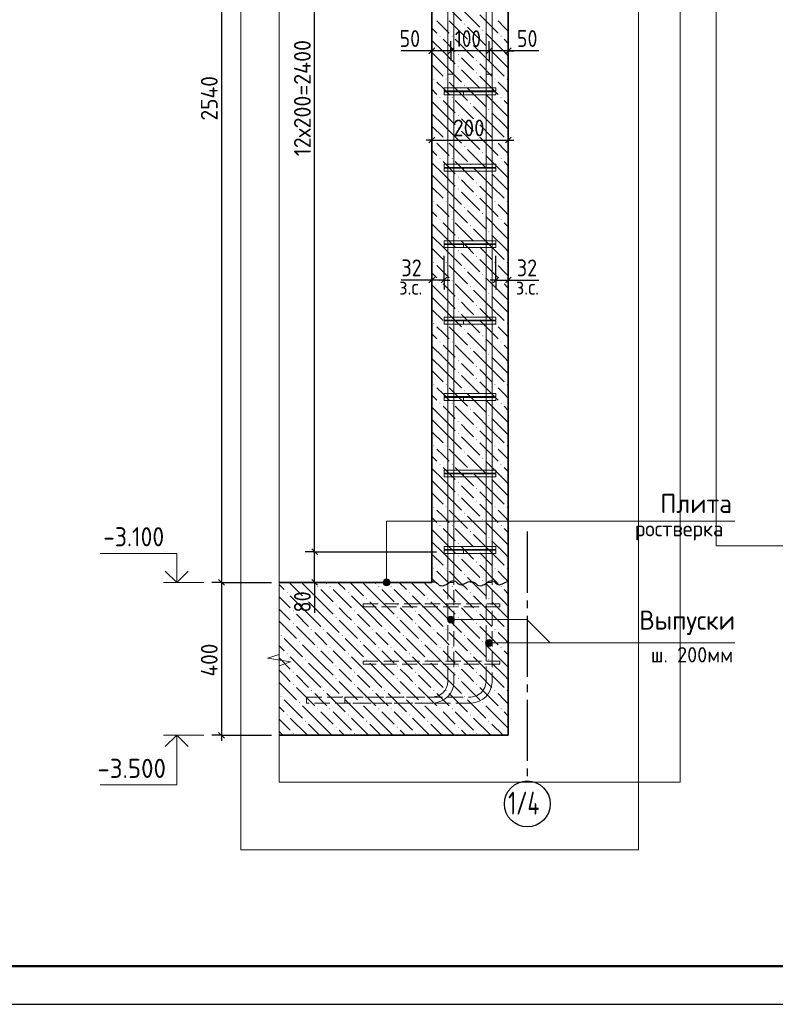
# Model space of a CAD drawing. Header units: millimetres. Extents: x 0 to 42000, y 0 to 29700.
# Tile 4 of 12: x 11137 to 21027, y 0 to 12882. Entities that reach past the tile are written whole.
import ezdxf

# ---------------------------------------------------------------- set-up
doc = ezdxf.new("R2010")
doc.units = ezdxf.units.MM
doc.linetypes.add('______2', pattern=[270, 200, -70])
doc.linetypes.add('______5', pattern=[1100, 800, -100, 100, -100])
for name, color, linetype, lineweight in [('Standard', 7, 'Continuous', 25), ('Выпуски арматуры Г-обр.', 52, 'Continuous', 25), ('Выпуски арматуры П-обр. равн.', 52, 'Continuous', 25), ('ЖБ Плита Фундамента верхний уровень', 7, 'Continuous', 35), ('ЖБ Стена верхний уровень', 7, 'Continuous', 35), ('Позиционная метка диаметр_ шаг', 7, 'Continuous', 13), ('Позиционная метка линия выноска', 7, 'Continuous', 13), ('Примечания', 7, 'Continuous', 13), ('Стена фоновая арматура Х1', 7, 'Continuous', 35)]:
    doc.layers.add(name, color=color, linetype=linetype, lineweight=lineweight)
doc.layers.add('Оси', color=7, linetype='______5')
doc.layers.add('Размерная выноска', color=7, linetype='Continuous')
doc.layers.add('Стена Хомут', color=7, linetype='Continuous', lineweight=25, true_color=0x6e3c1e)
doc.styles.add('ISOCPEUR', font='txt')

msp = doc.modelspace()

# ---------------------------------------------------------------- hatches: boundary and pattern name
at = {"layer": 'ЖБ Плита Фундамента верхний уровень', "linetype": 'Continuous', "lineweight": 18, "transparency": 33554687}
for points in [[(15031, 5465), (15038, 5472), (15044, 5465), (15038, 5459)], [(15191, 5465), (15198, 5472), (15204, 5465), (15198, 5459)], [(15831, 5465), (15838, 5472), (15844, 5465), (15838, 5459)], [(15991, 5465), (15998, 5472), (16004, 5465), (15998, 5459)], [(16631, 5465), (16638, 5472), (16644, 5465), (16638, 5459)], [(16791, 5465), (16798, 5472), (16804, 5465), (16798, 5459)], [(17431, 5465), (17438, 5472), (17444, 5465), (17438, 5459)], [(14631, 5385), (14638, 5392), (14644, 5385), (14638, 5379)], [(14871, 5305), (14878, 5312), (14884, 5305), (14878, 5299)], [(15431, 5385), (15438, 5392), (15444, 5385), (15438, 5379)], [(15671, 5305), (15678, 5312), (15684, 5305), (15678, 5299)], [(16231, 5385), (16238, 5392), (16244, 5385), (16238, 5379)], [(16471, 5305), (16478, 5312), (16484, 5305), (16478, 5299)], [(17031, 5385), (17038, 5392), (17044, 5385), (17038, 5379)], [(17271, 5305), (17278, 5312), (17284, 5305), (17278, 5299)], [(15271, 5225), (15278, 5232), (15284, 5225), (15278, 5219)], [(16071, 5225), (16078, 5232), (16084, 5225), (16078, 5219)], [(16871, 5225), (16878, 5232), (16884, 5225), (16878, 5219)], [(14711, 5145), (14718, 5152), (14724, 5145), (14718, 5139)], [(15271, 5065), (15278, 5072), (15284, 5065), (15278, 5059)], [(15511, 5145), (15518, 5152), (15524, 5145), (15518, 5139)], [(16071, 5065), (16078, 5072), (16084, 5065), (16078, 5059)], [(16311, 5145), (16318, 5152), (16324, 5145), (16318, 5139)], [(16871, 5065), (16878, 5072), (16884, 5065), (16878, 5059)], [(17111, 5145), (17118, 5152), (17124, 5145), (17118, 5139)], [(14711, 4985), (14718, 4992), (14724, 4985), (14718, 4979)], [(14951, 4905), (14958, 4912), (14964, 4905), (14958, 4899)], [(15111, 4905), (15118, 4912), (15124, 4905), (15118, 4899)], [(15511, 4985), (15518, 4992), (15524, 4985), (15518, 4979)], [(15751, 4905), (15758, 4912), (15764, 4905), (15758, 4899)], [(15911, 4905), (15918, 4912), (15924, 4905), (15918, 4899)], [(16311, 4985), (16318, 4992), (16324, 4985), (16318, 4979)], [(16551, 4905), (16558, 4912), (16564, 4905), (16558, 4899)], [(16711, 4905), (16718, 4912), (16724, 4905), (16718, 4899)], [(17111, 4985), (17118, 4992), (17124, 4985), (17118, 4979)], [(17351, 4905), (17358, 4912), (17364, 4905), (17358, 4899)], [(17511, 4905), (17518, 4912), (17524, 4905), (17518, 4899)], [(14551, 4825), (14558, 4832), (14564, 4825), (14558, 4819)], [(15351, 4825), (15358, 4832), (15364, 4825), (15358, 4819)], [(16151, 4825), (16158, 4832), (16164, 4825), (16158, 4819)], [(16951, 4825), (16958, 4832), (16964, 4825), (16958, 4819)], [(14791, 4745), (14798, 4752), (14804, 4745), (14798, 4739)], [(15031, 4665), (15038, 4672), (15044, 4665), (15038, 4659)], [(15191, 4665), (15198, 4672), (15204, 4665), (15198, 4659)], [(15591, 4745), (15598, 4752), (15604, 4745), (15598, 4739)], [(15831, 4665), (15838, 4672), (15844, 4665), (15838, 4659)], [(15991, 4665), (15998, 4672), (16004, 4665), (15998, 4659)], [(16391, 4745), (16398, 4752), (16404, 4745), (16398, 4739)], [(16631, 4665), (16638, 4672), (16644, 4665), (16638, 4659)], [(16791, 4665), (16798, 4672), (16804, 4665), (16798, 4659)], [(17191, 4745), (17198, 4752), (17204, 4745), (17198, 4739)], [(17431, 4665), (17438, 4672), (17444, 4665), (17438, 4659)], [(14631, 4585), (14638, 4592), (14644, 4585), (14638, 4579)], [(14871, 4505), (14878, 4512), (14884, 4505), (14878, 4499)], [(15431, 4585), (15438, 4592), (15444, 4585), (15438, 4579)], [(15671, 4505), (15678, 4512), (15684, 4505), (15678, 4499)], [(16231, 4585), (16238, 4592), (16244, 4585), (16238, 4579)], [(16471, 4505), (16478, 4512), (16484, 4505), (16478, 4499)], [(17031, 4585), (17038, 4592), (17044, 4585), (17038, 4579)], [(17271, 4505), (17278, 4512), (17284, 4505), (17278, 4499)], [(15271, 4425), (15278, 4432), (15284, 4425), (15278, 4419)], [(16071, 4425), (16078, 4432), (16084, 4425), (16078, 4419)], [(16871, 4425), (16878, 4432), (16884, 4425), (16878, 4419)], [(14711, 4345), (14718, 4352), (14724, 4345), (14718, 4339)], [(15271, 4265), (15278, 4272), (15284, 4265), (15278, 4259)], [(15511, 4345), (15518, 4352), (15524, 4345), (15518, 4339)], [(16071, 4265), (16078, 4272), (16084, 4265), (16078, 4259)], [(16311, 4345), (16318, 4352), (16324, 4345), (16318, 4339)], [(16871, 4265), (16878, 4272), (16884, 4265), (16878, 4259)], [(17111, 4345), (17118, 4352), (17124, 4345), (17118, 4339)], [(14711, 4185), (14718, 4192), (14724, 4185), (14718, 4179)], [(15511, 4185), (15518, 4192), (15524, 4185), (15518, 4179)], [(16311, 4185), (16318, 4192), (16324, 4185), (16318, 4179)], [(17111, 4185), (17118, 4192), (17124, 4185), (17118, 4179)], [(14551, 4025), (14558, 4032), (14564, 4025), (14558, 4019)], [(14951, 4105), (14958, 4112), (14964, 4105), (14958, 4099)], [(15111, 4105), (15118, 4112), (15124, 4105), (15118, 4099)], [(15351, 4025), (15358, 4032), (15364, 4025), (15358, 4019)], [(15751, 4105), (15758, 4112), (15764, 4105), (15758, 4099)], [(15911, 4105), (15918, 4112), (15924, 4105), (15918, 4099)], [(16151, 4025), (16158, 4032), (16164, 4025), (16158, 4019)], [(16551, 4105), (16558, 4112), (16564, 4105), (16558, 4099)], [(16711, 4105), (16718, 4112), (16724, 4105), (16718, 4099)], [(16951, 4025), (16958, 4032), (16964, 4025), (16958, 4019)], [(17351, 4105), (17358, 4112), (17364, 4105), (17358, 4099)], [(17511, 4105), (17518, 4112), (17524, 4105), (17518, 4099)], [(14791, 3945), (14798, 3952), (14804, 3945), (14798, 3939)], [(15031, 3865), (15038, 3872), (15044, 3865), (15038, 3859)], [(15191, 3865), (15198, 3872), (15204, 3865), (15198, 3859)], [(15591, 3945), (15598, 3952), (15604, 3945), (15598, 3939)], [(15831, 3865), (15838, 3872), (15844, 3865), (15838, 3859)], [(15991, 3865), (15998, 3872), (16004, 3865), (15998, 3859)], [(16391, 3945), (16398, 3952), (16404, 3945), (16398, 3939)], [(16631, 3865), (16638, 3872), (16644, 3865), (16638, 3859)], [(16791, 3865), (16798, 3872), (16804, 3865), (16798, 3859)], [(17191, 3945), (17198, 3952), (17204, 3945), (17198, 3939)], [(17431, 3865), (17438, 3872), (17444, 3865), (17438, 3859)], [(14631, 3785), (14638, 3792), (14644, 3785), (14638, 3779)], [(15431, 3785), (15438, 3792), (15444, 3785), (15438, 3779)], [(16231, 3785), (16238, 3792), (16244, 3785), (16238, 3779)], [(17031, 3785), (17038, 3792), (17044, 3785), (17038, 3779)], [(14871, 3705), (14878, 3712), (14884, 3705), (14878, 3699)], [(15271, 3625), (15278, 3632), (15284, 3625), (15278, 3619)], [(15671, 3705), (15678, 3712), (15684, 3705), (15678, 3699)], [(16071, 3625), (16078, 3632), (16084, 3625), (16078, 3619)], [(16471, 3705), (16478, 3712), (16484, 3705), (16478, 3699)], [(16871, 3625), (16878, 3632), (16884, 3625), (16878, 3619)], [(17271, 3705), (17278, 3712), (17284, 3705), (17278, 3699)], [(14711, 3545), (14718, 3552), (14724, 3545), (14718, 3539)], [(15511, 3545), (15518, 3552), (15524, 3545), (15518, 3539)], [(16311, 3545), (16318, 3552), (16324, 3545), (16318, 3539)], [(17111, 3545), (17118, 3552), (17124, 3545), (17118, 3539)]]:
    msp.add_hatch(color=7, dxfattribs=at).paths.add_polyline_path(points, flags=16)
at = {"layer": 'ЖБ Стена верхний уровень', "linetype": 'Continuous', "lineweight": 18, "transparency": 33554687}
for points in [[(16951, 12825), (16958, 12832), (16964, 12825), (16958, 12819)], [(16631, 12665), (16638, 12672), (16644, 12665), (16638, 12659)], [(16791, 12665), (16798, 12672), (16804, 12665), (16798, 12659)], [(17191, 12745), (17198, 12752), (17204, 12745), (17198, 12739)], [(17431, 12665), (17438, 12672), (17444, 12665), (17438, 12659)], [(17031, 12585), (17038, 12592), (17044, 12585), (17038, 12579)], [(17271, 12505), (17278, 12512), (17284, 12505), (17278, 12499)], [(16871, 12425), (16878, 12432), (16884, 12425), (16878, 12419)], [(16871, 12265), (16878, 12272), (16884, 12265), (16878, 12259)], [(17111, 12345), (17118, 12352), (17124, 12345), (17118, 12339)], [(16551, 12105), (16558, 12112), (16564, 12105), (16558, 12099)], [(16711, 12105), (16718, 12112), (16724, 12105), (16718, 12099)], [(17111, 12185), (17118, 12192), (17124, 12185), (17118, 12179)], [(17351, 12105), (17358, 12112), (17364, 12105), (17358, 12099)], [(17511, 12105), (17518, 12112), (17524, 12105), (17518, 12099)], [(16951, 12025), (16958, 12032), (16964, 12025), (16958, 12019)], [(16631, 11865), (16638, 11872), (16644, 11865), (16638, 11859)], [(16791, 11865), (16798, 11872), (16804, 11865), (16798, 11859)], [(17191, 11945), (17198, 11952), (17204, 11945), (17198, 11939)], [(17431, 11865), (17438, 11872), (17444, 11865), (17438, 11859)], [(17031, 11785), (17038, 11792), (17044, 11785), (17038, 11779)], [(16871, 11625), (16878, 11632), (16884, 11625), (16878, 11619)], [(17271, 11705), (17278, 11712), (17284, 11705), (17278, 11699)], [(16871, 11465), (16878, 11472), (16884, 11465), (16878, 11459)], [(17111, 11545), (17118, 11552), (17124, 11545), (17118, 11539)], [(17111, 11385), (17118, 11392), (17124, 11385), (17118, 11379)], [(16551, 11305), (16558, 11312), (16564, 11305), (16558, 11299)], [(16711, 11305), (16718, 11312), (16724, 11305), (16718, 11299)], [(16951, 11225), (16958, 11232), (16964, 11225), (16958, 11219)], [(17351, 11305), (17358, 11312), (17364, 11305), (17358, 11299)], [(17511, 11305), (17518, 11312), (17524, 11305), (17518, 11299)], [(17191, 11145), (17198, 11152), (17204, 11145), (17198, 11139)], [(16631, 11065), (16638, 11072), (16644, 11065), (16638, 11059)], [(16791, 11065), (16798, 11072), (16804, 11065), (16798, 11059)], [(17031, 10985), (17038, 10992), (17044, 10985), (17038, 10979)], [(17431, 11065), (17438, 11072), (17444, 11065), (17438, 11059)], [(16871, 10825), (16878, 10832), (16884, 10825), (16878, 10819)], [(17271, 10905), (17278, 10912), (17284, 10905), (17278, 10899)], [(17111, 10745), (17118, 10752), (17124, 10745), (17118, 10739)], [(16871, 10665), (16878, 10672), (16884, 10665), (16878, 10659)], [(17111, 10585), (17118, 10592), (17124, 10585), (17118, 10579)], [(16551, 10505), (16558, 10512), (16564, 10505), (16558, 10499)], [(16711, 10505), (16718, 10512), (16724, 10505), (16718, 10499)], [(17351, 10505), (17358, 10512), (17364, 10505), (17358, 10499)], [(17511, 10505), (17518, 10512), (17524, 10505), (17518, 10499)], [(16951, 10425), (16958, 10432), (16964, 10425), (16958, 10419)], [(17191, 10345), (17198, 10352), (17204, 10345), (17198, 10339)], [(16631, 10265), (16638, 10272), (16644, 10265), (16638, 10259)], [(16791, 10265), (16798, 10272), (16804, 10265), (16798, 10259)], [(17031, 10185), (17038, 10192), (17044, 10185), (17038, 10179)], [(17431, 10265), (17438, 10272), (17444, 10265), (17438, 10259)], [(17271, 10105), (17278, 10112), (17284, 10105), (17278, 10099)], [(16871, 10025), (16878, 10032), (16884, 10025), (16878, 10019)], [(17111, 9945), (17118, 9952), (17124, 9945), (17118, 9939)], [(16871, 9865), (16878, 9872), (16884, 9865), (16878, 9859)], [(17111, 9785), (17118, 9792), (17124, 9785), (17118, 9779)], [(16551, 9705), (16558, 9712), (16564, 9705), (16558, 9699)], [(16711, 9705), (16718, 9712), (16724, 9705), (16718, 9699)], [(17351, 9705), (17358, 9712), (17364, 9705), (17358, 9699)], [(17511, 9705), (17518, 9712), (17524, 9705), (17518, 9699)], [(16951, 9625), (16958, 9632), (16964, 9625), (16958, 9619)], [(17191, 9545), (17198, 9552), (17204, 9545), (17198, 9539)], [(16631, 9465), (16638, 9472), (16644, 9465), (16638, 9459)], [(16791, 9465), (16798, 9472), (16804, 9465), (16798, 9459)], [(17431, 9465), (17438, 9472), (17444, 9465), (17438, 9459)], [(17031, 9385), (17038, 9392), (17044, 9385), (17038, 9379)], [(17271, 9305), (17278, 9312), (17284, 9305), (17278, 9299)], [(16871, 9225), (16878, 9232), (16884, 9225), (16878, 9219)], [(17111, 9145), (17118, 9152), (17124, 9145), (17118, 9139)], [(16871, 9065), (16878, 9072), (16884, 9065), (16878, 9059)], [(16551, 8905), (16558, 8912), (16564, 8905), (16558, 8899)], [(16711, 8905), (16718, 8912), (16724, 8905), (16718, 8899)], [(17111, 8985), (17118, 8992), (17124, 8985), (17118, 8979)], [(17351, 8905), (17358, 8912), (17364, 8905), (17358, 8899)], [(17511, 8905), (17518, 8912), (17524, 8905), (17518, 8899)], [(16951, 8825), (16958, 8832), (16964, 8825), (16958, 8819)], [(16631, 8665), (16638, 8672), (16644, 8665), (16638, 8659)], [(16791, 8665), (16798, 8672), (16804, 8665), (16798, 8659)], [(17191, 8745), (17198, 8752), (17204, 8745), (17198, 8739)], [(17431, 8665), (17438, 8672), (17444, 8665), (17438, 8659)], [(17031, 8585), (17038, 8592), (17044, 8585), (17038, 8579)], [(17271, 8505), (17278, 8512), (17284, 8505), (17278, 8499)], [(16871, 8425), (16878, 8432), (16884, 8425), (16878, 8419)], [(16871, 8265), (16878, 8272), (16884, 8265), (16878, 8259)], [(17111, 8345), (17118, 8352), (17124, 8345), (17118, 8339)], [(17111, 8185), (17118, 8192), (17124, 8185), (17118, 8179)], [(16551, 8105), (16558, 8112), (16564, 8105), (16558, 8099)], [(16711, 8105), (16718, 8112), (16724, 8105), (16718, 8099)], [(16951, 8025), (16958, 8032), (16964, 8025), (16958, 8019)], [(17351, 8105), (17358, 8112), (17364, 8105), (17358, 8099)], [(17511, 8105), (17518, 8112), (17524, 8105), (17518, 8099)], [(16631, 7865), (16638, 7872), (16644, 7865), (16638, 7859)], [(16791, 7865), (16798, 7872), (16804, 7865), (16798, 7859)], [(17191, 7945), (17198, 7952), (17204, 7945), (17198, 7939)], [(17431, 7865), (17438, 7872), (17444, 7865), (17438, 7859)], [(17031, 7785), (17038, 7792), (17044, 7785), (17038, 7779)], [(16871, 7625), (16878, 7632), (16884, 7625), (16878, 7619)], [(17271, 7705), (17278, 7712), (17284, 7705), (17278, 7699)], [(16871, 7465), (16878, 7472), (16884, 7465), (16878, 7459)], [(17111, 7545), (17118, 7552), (17124, 7545), (17118, 7539)], [(17111, 7385), (17118, 7392), (17124, 7385), (17118, 7379)], [(16551, 7305), (16558, 7312), (16564, 7305), (16558, 7299)], [(16711, 7305), (16718, 7312), (16724, 7305), (16718, 7299)], [(16951, 7225), (16958, 7232), (16964, 7225), (16958, 7219)], [(17351, 7305), (17358, 7312), (17364, 7305), (17358, 7299)], [(17511, 7305), (17518, 7312), (17524, 7305), (17518, 7299)], [(17191, 7145), (17198, 7152), (17204, 7145), (17198, 7139)], [(16631, 7065), (16638, 7072), (16644, 7065), (16638, 7059)], [(16791, 7065), (16798, 7072), (16804, 7065), (16798, 7059)], [(17031, 6985), (17038, 6992), (17044, 6985), (17038, 6979)], [(17431, 7065), (17438, 7072), (17444, 7065), (17438, 7059)], [(16871, 6825), (16878, 6832), (16884, 6825), (16878, 6819)], [(17271, 6905), (17278, 6912), (17284, 6905), (17278, 6899)], [(17111, 6745), (17118, 6752), (17124, 6745), (17118, 6739)], [(16871, 6665), (16878, 6672), (16884, 6665), (16878, 6659)], [(17111, 6585), (17118, 6592), (17124, 6585), (17118, 6579)], [(16551, 6505), (16558, 6512), (16564, 6505), (16558, 6499)], [(16711, 6505), (16718, 6512), (16724, 6505), (16718, 6499)], [(17351, 6505), (17358, 6512), (17364, 6505), (17358, 6499)], [(17511, 6505), (17518, 6512), (17524, 6505), (17518, 6499)], [(16951, 6425), (16958, 6432), (16964, 6425), (16958, 6419)], [(17191, 6345), (17198, 6352), (17204, 6345), (17198, 6339)], [(16631, 6265), (16638, 6272), (16644, 6265), (16638, 6259)], [(16791, 6265), (16798, 6272), (16804, 6265), (16798, 6259)], [(17031, 6185), (17038, 6192), (17044, 6185), (17038, 6179)], [(17431, 6265), (17438, 6272), (17444, 6265), (17438, 6259)], [(17271, 6105), (17278, 6112), (17284, 6105), (17278, 6099)], [(16871, 6025), (16878, 6032), (16884, 6025), (16878, 6019)], [(17111, 5945), (17118, 5952), (17124, 5945), (17118, 5939)], [(16871, 5865), (16878, 5872), (16884, 5865), (16878, 5859)], [(16551, 5705), (16558, 5712), (16564, 5705), (16558, 5699)], [(16711, 5705), (16718, 5712), (16724, 5705), (16718, 5699)], [(17111, 5785), (17118, 5792), (17124, 5785), (17118, 5779)], [(17351, 5705), (17358, 5712), (17364, 5705), (17358, 5699)], [(17511, 5705), (17518, 5712), (17524, 5705), (17518, 5699)], [(16951, 5625), (16958, 5632), (16964, 5625), (16958, 5619)], [(17191, 5545), (17198, 5552), (17204, 5545), (17198, 5539)]]:
    msp.add_hatch(color=7, dxfattribs=at).paths.add_polyline_path(points, flags=16)
at = {"layer": 'Позиционная метка линия выноска', "linetype": 'Continuous', "lineweight": 13, "transparency": 33554687}
for points in [[(15895, 5520), (15985, 5520), (15979, 5542)], [(15895, 5520), (15979, 5542), (15901, 5542)], [(15901, 5542), (15979, 5542), (15962, 5559)], [(15901, 5542), (15962, 5559), (15917, 5559)], [(15917, 5559), (15962, 5559), (15940, 5565)], [(15901, 5498), (15985, 5520), (15895, 5520)], [(15901, 5498), (15979, 5498), (15985, 5520)], [(15917, 5481), (15979, 5498), (15901, 5498)], [(15917, 5481), (15962, 5481), (15979, 5498)], [(15962, 5481), (15917, 5481), (15940, 5475)], [(16743, 5011), (16743, 5056), (16736, 5034)], [(16743, 5056), (16759, 4995), (16759, 5072)], [(16743, 5056), (16743, 5011), (16759, 4995)], [(16759, 5072), (16781, 4989), (16781, 5079)], [(16759, 5072), (16759, 4995), (16781, 4989)], [(16781, 5079), (16781, 4989), (16804, 4995)], [(16781, 5079), (16804, 4995), (16804, 5072)], [(16804, 5072), (16804, 4995), (16820, 5011)], [(16804, 5072), (16820, 5011), (16820, 5056)], [(16820, 5056), (16820, 5011), (16826, 5034)], [(17243, 4751), (17259, 4690), (17259, 4767)], [(17259, 4767), (17281, 4683), (17281, 4773)], [(17259, 4767), (17259, 4690), (17281, 4683)], [(17281, 4773), (17281, 4683), (17304, 4690)], [(17281, 4773), (17304, 4690), (17304, 4767)], [(17304, 4767), (17304, 4690), (17320, 4706)], [(17304, 4767), (17320, 4706), (17320, 4751)], [(17243, 4706), (17243, 4751), (17236, 4728)], [(17243, 4751), (17243, 4706), (17259, 4690)], [(17320, 4751), (17320, 4706), (17326, 4728)]]:
    msp.add_hatch(color=7, dxfattribs=at).paths.add_polyline_path(points)

# ---------------------------------------------------------------- linework, layer by layer
at = {"layer": 'Standard', "color": 7, "linetype": 'Continuous', "lineweight": -3, "transparency": 33554687}
for p, q in [((13778, 18220), (13778, 5520)), ((14997, 5920), (14997, 17920)), ((16531, 12475), (16531, 12600)), ((16781, 12475), (16781, 12600)), ((17281, 12475), (17281, 12600)), ((17531, 12475), (17531, 12600)), ((16531, 12475), (16456, 12475)), ((16531, 12475), (16531, 12350)), ((16531, 12475), (16531, 12475)), ((16781, 12475), (16531, 12475)), ((16781, 12475), (16781, 12350)), ((16781, 12475), (16781, 12475)), ((17281, 12475), (16781, 12475)), ((17281, 12475), (17281, 12350)), ((17281, 12475), (17281, 12475)), ((17531, 12475), (17281, 12475)), ((17531, 12475), (17531, 12350)), ((17531, 12475), (17531, 12475)), ((17531, 12475), (17606, 12475)), ((16531, 11306), (16531, 11431)), ((17531, 11306), (17531, 11431)), ((16531, 11306), (16456, 11306)), ((16531, 11306), (16531, 11181)), ((16531, 11306), (16531, 11306)), ((16531, 11306), (17531, 11306)), ((17531, 11306), (17531, 11181)), ((17531, 11306), (17531, 11306)), ((17531, 11306), (17606, 11306)), ((16691, 9475), (16691, 9792)), ((17371, 9475), (17371, 9792)), ((16531, 9475), (16531, 9600)), ((16691, 9475), (16691, 9600)), ((17371, 9475), (17371, 9600)), ((17531, 9475), (17531, 9600)), ((16531, 9475), (16456, 9475)), ((16531, 9475), (16531, 9350)), ((16531, 9475), (16531, 9475)), ((16691, 9475), (16531, 9475)), ((16691, 9475), (16691, 9350)), ((16691, 9475), (16766, 9475)), ((17371, 9475), (17296, 9475)), ((17371, 9475), (17371, 9350)), ((17371, 9475), (17531, 9475)), ((17531, 9475), (17531, 9350)), ((17531, 9475), (17531, 9475)), ((17531, 9475), (17606, 9475)), ((14997, 5920), (14872, 5920)), ((14997, 5920), (15122, 5920)), ((14997, 5520), (14997, 5920)), ((13778, 5520), (13653, 5520)), ((13778, 5520), (13903, 5520)), ((13778, 5520), (14431, 5520)), ((13778, 5520), (13778, 3520)), ((14997, 5520), (14872, 5520)), ((14997, 5520), (15122, 5520)), ((14997, 5520), (14997, 5445)), ((13778, 3520), (13653, 3520)), ((13778, 3520), (13903, 3520)), ((13778, 3520), (14431, 3520)), ((13778, 3520), (13778, 3445))]:
    msp.add_line(p, q, dxfattribs=at)
at = {"layer": 'Standard', "color": 7, "linetype": 'Continuous', "lineweight": 25, "transparency": 33554687}
for p, q in [((16569, 12512), (16494, 12437)), ((16819, 12512), (16744, 12437)), ((17319, 12512), (17244, 12437)), ((17569, 12512), (17494, 12437)), ((16494, 11269), (16569, 11344)), ((17494, 11269), (17569, 11344)), ((16569, 9513), (16494, 9438)), ((16729, 9513), (16654, 9438)), ((17334, 9438), (17409, 9513)), ((17494, 9438), (17569, 9513)), ((15035, 5883), (14960, 5958)), ((13741, 5558), (13816, 5483)), ((15035, 5483), (14960, 5558)), ((13741, 3558), (13816, 3483))]:
    msp.add_line(p, q, dxfattribs=at)
at = {"layer": 'Standard', "color": 7, "linetype": 'Continuous', "lineweight": 13, "transparency": 33554687}
for p, q in [((13547, 5520), (13017, 5520)), ((13547, 3520), (13017, 3520))]:
    msp.add_line(p, q, dxfattribs=at)
at = {"layer": 'Standard', "color": 7, "linetype": 'Continuous', "lineweight": 25, "transparency": 33554687}
msp.add_lwpolyline([(0, 0), (42000, 0), (42000, 29700), (0, 29700), (0, 0)], close=True, dxfattribs=at)
at = {"layer": 'Standard', "color": 7, "linetype": 'Continuous', "lineweight": 50, "transparency": 33554687}
msp.add_lwpolyline([(2000, 29200), (41500, 29200), (41500, 500), (2000, 500), (2000, 29200)], close=True, dxfattribs=at)
at = {"layer": 'Standard', "color": 7, "linetype": 'Continuous', "lineweight": 13, "transparency": 33554687}
for points in [[(23000, 29200), (2000, 29200), (2000, 500), (23000, 500), (23000, 29200)], [(41500, 29200), (20254, 29200), (20254, 6000), (41500, 6000), (41500, 29200)], [(13192, 5520), (13192, 5900), (12192, 5900)], [(13192, 3520), (13192, 2870), (12192, 2870)]]:
    msp.add_lwpolyline(points, dxfattribs=at)
at = {"layer": 'Standard', "color": 254, "linetype": 'Continuous', "lineweight": 13, "true_color": 0xc4c4ff, "transparency": 33554687}
for points in [[(14031, 2020), (19235, 2020), (19235, 27720), (14031, 27720), (14031, 2020)], [(14531, 2908), (19781, 2908), (19781, 15841), (14531, 15841), (14531, 2908)]]:
    msp.add_lwpolyline(points, dxfattribs=at)
at = {"layer": 'Standard', "color": 7, "linetype": 'Continuous', "lineweight": -3, "transparency": 33554687}
for points in [[(14997, 5920), (15255, 5920), (15255, 5920), (16591, 5920)], [(14997, 5520), (14980, 5520), (14980, 5520), (14980, 5520), (14980, 5520), (14631, 5520)]]:
    msp.add_lwpolyline(points, dxfattribs=at)
at = {"layer": 'Standard', "color": 7, "linetype": 'Continuous', "lineweight": 35, "transparency": 33554687}
for points in [[(13340, 5668), (13192, 5520), (13043, 5668)], [(13340, 3372), (13192, 3520), (13043, 3372)]]:
    msp.add_lwpolyline(points, dxfattribs=at)
at = {"layer": 'Выпуски арматуры Г-обр.', "color": 7, "linetype": '______2', "lineweight": 13, "transparency": 33554687}
for points in [[(16821, 12170), (16821, 4214), (16814, 4164), (16797, 4112), (16770, 4064), (16737, 4024), (16698, 3991), (16649, 3964), (16597, 3947), (16547, 3940), (14891, 3940), (14891, 4020), (16541, 4020), (16579, 4025), (16617, 4038), (16652, 4057), (16680, 4081), (16704, 4109), (16724, 4144), (16736, 4182), (16741, 4220), (16741, 12170), (16821, 12170)], [(16821, 12170), (16821, 4214), (16814, 4164), (16797, 4112), (16770, 4064), (16737, 4024), (16698, 3991), (16649, 3964), (16597, 3947), (16547, 3940), (14891, 3940), (14891, 4020), (16541, 4020), (16579, 4025), (16617, 4038), (16652, 4057), (16680, 4081), (16704, 4109), (16724, 4144), (16736, 4182), (16741, 4220), (16741, 12170), (16821, 12170)], [(17321, 12170), (17321, 4214), (17314, 4164), (17297, 4112), (17270, 4064), (17237, 4024), (17198, 3991), (17149, 3964), (17097, 3947), (17047, 3940), (15391, 3940), (15391, 4020), (17041, 4020), (17079, 4025), (17117, 4038), (17152, 4057), (17180, 4081), (17204, 4109), (17224, 4144), (17236, 4182), (17241, 4220), (17241, 12170), (17321, 12170)], [(17321, 12170), (17321, 4214), (17314, 4164), (17297, 4112), (17270, 4064), (17237, 4024), (17198, 3991), (17149, 3964), (17097, 3947), (17047, 3940), (15391, 3940), (15391, 4020), (17041, 4020), (17079, 4025), (17117, 4038), (17152, 4057), (17180, 4081), (17204, 4109), (17224, 4144), (17236, 4182), (17241, 4220), (17241, 12170), (17321, 12170)]]:
    msp.add_lwpolyline(points, dxfattribs=at)
at = {"layer": 'Выпуски арматуры П-обр. равн.', "color": 7, "linetype": '______2', "lineweight": 13, "transparency": 33554687}
for points in [[(17421, 5200), (15631, 5200), (15631, 5240), (17421, 5240), (17421, 5200)], [(17421, 4450), (15631, 4450), (15631, 4490), (17421, 4490), (17421, 4450)]]:
    msp.add_lwpolyline(points, dxfattribs=at)
at = {"layer": 'ЖБ Плита Фундамента верхний уровень', "color": 7, "linetype": 'Continuous', "lineweight": 35, "transparency": 33554687}
for p, q in [((16531, 5520), (14531, 5520)), ((17531, 3520), (17531, 5520)), ((14531, 3520), (17531, 3520))]:
    msp.add_line(p, q, dxfattribs=at)
at = {"layer": 'ЖБ Плита Фундамента верхний уровень', "color": 252, "linetype": 'Continuous', "lineweight": 18, "true_color": 0x8f8f8f, "transparency": 33554687}
for p, q in [((14531, 5491), (14598, 5425)), ((14663, 5520), (14838, 5345)), ((15078, 5265), (14838, 5505)), ((14983, 5520), (14998, 5505)), ((15078, 5425), (15238, 5265)), ((15158, 5505), (15143, 5520)), ((15238, 5425), (15478, 5185)), ((15303, 5520), (15398, 5425)), ((15463, 5520), (15638, 5345)), ((15878, 5265), (15638, 5505)), ((15783, 5520), (15798, 5505)), ((15878, 5425), (16038, 5265)), ((15958, 5505), (15943, 5520)), ((16038, 5425), (16278, 5185)), ((16103, 5520), (16198, 5425)), ((16263, 5520), (16438, 5345)), ((16678, 5265), (16438, 5505)), ((16583, 5520), (16598, 5505)), ((16678, 5425), (16838, 5265)), ((16758, 5505), (16743, 5520)), ((16838, 5425), (17078, 5185)), ((16903, 5520), (16998, 5425)), ((17063, 5520), (17238, 5345)), ((17478, 5265), (17238, 5505)), ((17383, 5520), (17398, 5505)), ((17478, 5425), (17531, 5371)), ((14531, 5331), (14678, 5185)), ((14918, 5105), (14678, 5345)), ((15718, 5105), (15478, 5345)), ((16518, 5105), (16278, 5345)), ((17318, 5105), (17078, 5345)), ((14598, 5105), (14531, 5171)), ((14918, 5265), (15078, 5105)), ((15078, 5265), (15238, 5105)), ((15398, 5105), (15318, 5185)), ((15718, 5265), (15878, 5105)), ((15878, 5265), (16038, 5105)), ((16198, 5105), (16118, 5185)), ((16518, 5265), (16678, 5105)), ((16678, 5265), (16838, 5105)), ((16998, 5105), (16918, 5185)), ((17318, 5265), (17478, 5105)), ((17478, 5265), (17531, 5211)), ((14678, 5025), (14598, 5105)), ((14758, 5105), (14918, 4945)), ((14918, 5105), (15078, 4945)), ((15078, 5105), (15318, 4865)), ((15318, 5025), (15558, 4785)), ((15478, 5025), (15398, 5105)), ((15558, 5105), (15718, 4945)), ((15718, 5105), (15878, 4945)), ((15878, 5105), (16118, 4865)), ((16118, 5025), (16358, 4785)), ((16278, 5025), (16198, 5105)), ((16358, 5105), (16518, 4945)), ((16518, 5105), (16678, 4945)), ((16678, 5105), (16918, 4865)), ((16918, 5025), (17158, 4785)), ((17078, 5025), (16998, 5105)), ((17158, 5105), (17318, 4945)), ((17318, 5105), (17478, 4945)), ((17478, 5105), (17531, 5051)), ((14531, 5011), (14758, 4785)), ((14758, 4945), (14998, 4705)), ((15558, 4945), (15798, 4705)), ((16358, 4945), (16598, 4705)), ((17158, 4945), (17398, 4705)), ((14598, 4785), (14838, 4545)), ((15078, 4785), (14998, 4865)), ((15158, 4705), (15078, 4785)), ((15158, 4865), (15398, 4625)), ((15398, 4785), (15638, 4545)), ((15878, 4785), (15798, 4865)), ((15958, 4705), (15878, 4785)), ((15958, 4865), (16198, 4625)), ((16198, 4785), (16438, 4545)), ((16678, 4785), (16598, 4865)), ((16758, 4705), (16678, 4785)), ((16758, 4865), (16998, 4625)), ((16998, 4785), (17238, 4545)), ((17478, 4785), (17398, 4865)), ((17531, 4731), (17478, 4785)), ((14531, 4691), (14598, 4625)), ((15078, 4465), (14838, 4705)), ((15878, 4465), (15638, 4705)), ((16678, 4465), (16438, 4705)), ((17478, 4465), (17238, 4705)), ((14531, 4531), (14678, 4385)), ((14918, 4305), (14678, 4545)), ((15078, 4625), (15238, 4465)), ((15238, 4625), (15478, 4385)), ((15718, 4305), (15478, 4545)), ((15878, 4625), (16038, 4465)), ((16038, 4625), (16278, 4385)), ((16518, 4305), (16278, 4545)), ((16678, 4625), (16838, 4465)), ((16838, 4625), (17078, 4385)), ((17318, 4305), (17078, 4545)), ((17478, 4625), (17531, 4571)), ((14918, 4465), (15078, 4305)), ((15078, 4465), (15238, 4305)), ((15398, 4305), (15318, 4385)), ((15718, 4465), (15878, 4305)), ((15878, 4465), (16038, 4305)), ((16198, 4305), (16118, 4385)), ((16518, 4465), (16678, 4305)), ((16678, 4465), (16838, 4305)), ((16998, 4305), (16918, 4385)), ((17318, 4465), (17478, 4305)), ((17478, 4465), (17531, 4411)), ((14598, 4305), (14531, 4371)), ((14678, 4225), (14598, 4305)), ((14758, 4305), (14918, 4145)), ((14918, 4305), (15078, 4145)), ((15078, 4305), (15318, 4065)), ((15478, 4225), (15398, 4305)), ((15558, 4305), (15718, 4145)), ((15718, 4305), (15878, 4145)), ((15878, 4305), (16118, 4065)), ((16278, 4225), (16198, 4305)), ((16358, 4305), (16518, 4145)), ((16518, 4305), (16678, 4145)), ((16678, 4305), (16918, 4065)), ((17078, 4225), (16998, 4305)), ((17158, 4305), (17318, 4145)), ((17318, 4305), (17478, 4145)), ((17478, 4305), (17531, 4251)), ((14531, 4211), (14758, 3985)), ((14758, 4145), (14998, 3905)), ((15318, 4225), (15558, 3985)), ((15558, 4145), (15798, 3905)), ((16118, 4225), (16358, 3985)), ((16358, 4145), (16598, 3905)), ((16918, 4225), (17158, 3985)), ((17158, 4145), (17398, 3905)), ((15078, 3985), (14998, 4065)), ((15158, 4065), (15398, 3825)), ((15878, 3985), (15798, 4065)), ((15958, 4065), (16198, 3825)), ((16678, 3985), (16598, 4065)), ((16758, 4065), (16998, 3825)), ((17478, 3985), (17398, 4065)), ((14531, 3891), (14598, 3825)), ((14598, 3985), (14838, 3745)), ((15078, 3665), (14838, 3905)), ((15158, 3905), (15078, 3985)), ((15398, 3985), (15638, 3745)), ((15878, 3665), (15638, 3905)), ((15958, 3905), (15878, 3985)), ((16198, 3985), (16438, 3745)), ((16678, 3665), (16438, 3905)), ((16758, 3905), (16678, 3985)), ((16998, 3985), (17238, 3745)), ((17478, 3665), (17238, 3905)), ((17531, 3931), (17478, 3985)), ((14903, 3520), (14678, 3745)), ((15078, 3825), (15238, 3665)), ((15238, 3825), (15478, 3585)), ((15703, 3520), (15478, 3745)), ((15878, 3825), (16038, 3665)), ((16038, 3825), (16278, 3585)), ((16503, 3520), (16278, 3745)), ((16678, 3825), (16838, 3665)), ((16838, 3825), (17078, 3585)), ((17303, 3520), (17078, 3745)), ((17478, 3825), (17531, 3771)), ((14531, 3731), (14678, 3585)), ((14918, 3665), (15063, 3520)), ((15078, 3665), (15223, 3520)), ((15718, 3665), (15863, 3520)), ((15878, 3665), (16023, 3520)), ((16518, 3665), (16663, 3520)), ((16678, 3665), (16823, 3520)), ((17318, 3665), (17463, 3520)), ((17478, 3665), (17531, 3611)), ((14583, 3520), (14531, 3571)), ((15383, 3520), (15318, 3585)), ((16183, 3520), (16118, 3585)), ((16983, 3520), (16918, 3585))]:
    msp.add_line(p, q, dxfattribs=at)
at = {"layer": 'ЖБ Стена верхний уровень', "color": 7, "linetype": 'Continuous', "lineweight": 35, "transparency": 33554687}
for p, q in [((16531, 18220), (16531, 5520)), ((17531, 5520), (17531, 18220))]:
    msp.add_line(p, q, dxfattribs=at)
at = {"layer": 'ЖБ Стена верхний уровень', "color": 9, "linetype": 'Continuous', "lineweight": 18, "true_color": 0xc7c7c7, "transparency": 33554687}
for p, q in [((16678, 13105), (16918, 12865)), ((16918, 13025), (17158, 12785)), ((17158, 12945), (17398, 12705)), ((16531, 12771), (16598, 12705)), ((16678, 12785), (16598, 12865)), ((16758, 12705), (16678, 12785)), ((16758, 12865), (16998, 12625)), ((16998, 12785), (17238, 12545)), ((17478, 12785), (17398, 12865)), ((17531, 12731), (17478, 12785)), ((16678, 12625), (16838, 12465)), ((16838, 12625), (17078, 12385)), ((17478, 12465), (17238, 12705)), ((17478, 12625), (17531, 12571)), ((16678, 12465), (16531, 12611)), ((17318, 12305), (17078, 12545)), ((16531, 12451), (16678, 12305)), ((16678, 12465), (16838, 12305)), ((16998, 12305), (16918, 12385)), ((17318, 12465), (17478, 12305)), ((17478, 12465), (17531, 12411)), ((16531, 12291), (16678, 12145)), ((16678, 12305), (16918, 12065)), ((17078, 12225), (16998, 12305)), ((17158, 12305), (17318, 12145)), ((17318, 12305), (17478, 12145)), ((17478, 12305), (17531, 12251)), ((16918, 12225), (17158, 11985)), ((17158, 12145), (17398, 11905)), ((16678, 11985), (16598, 12065)), ((16758, 11905), (16678, 11985)), ((16758, 12065), (16998, 11825)), ((16998, 11985), (17238, 11745)), ((17478, 11985), (17398, 12065)), ((17531, 11931), (17478, 11985)), ((16531, 11971), (16598, 11905)), ((17478, 11665), (17238, 11905)), ((16678, 11665), (16531, 11811)), ((16678, 11825), (16838, 11665)), ((16838, 11825), (17078, 11585)), ((17318, 11505), (17078, 11745)), ((17478, 11825), (17531, 11771)), ((16531, 11651), (16678, 11505)), ((16678, 11665), (16838, 11505)), ((17318, 11665), (17478, 11505)), ((17478, 11665), (17531, 11611)), ((16531, 11491), (16678, 11345)), ((16678, 11505), (16918, 11265)), ((16998, 11505), (16918, 11585)), ((17078, 11425), (16998, 11505)), ((17158, 11505), (17318, 11345)), ((17318, 11505), (17478, 11345)), ((17478, 11505), (17531, 11451)), ((16918, 11425), (17158, 11185)), ((17158, 11345), (17398, 11105)), ((16678, 11185), (16598, 11265)), ((16758, 11265), (16998, 11025)), ((17478, 11185), (17398, 11265)), ((16531, 11171), (16598, 11105)), ((16758, 11105), (16678, 11185)), ((16998, 11185), (17238, 10945)), ((17478, 10865), (17238, 11105)), ((17531, 11131), (17478, 11185)), ((16678, 10865), (16531, 11011)), ((16678, 11025), (16838, 10865)), ((16838, 11025), (17078, 10785)), ((17478, 11025), (17531, 10971)), ((16531, 10851), (16678, 10705)), ((16678, 10865), (16838, 10705)), ((17318, 10705), (17078, 10945)), ((17318, 10865), (17478, 10705)), ((17478, 10865), (17531, 10811)), ((16678, 10705), (16918, 10465)), ((16998, 10705), (16918, 10785)), ((17078, 10625), (16998, 10705)), ((17158, 10705), (17318, 10545)), ((17318, 10705), (17478, 10545)), ((17478, 10705), (17531, 10651)), ((16531, 10691), (16678, 10545)), ((16918, 10625), (17158, 10385)), ((16678, 10385), (16598, 10465)), ((16758, 10465), (16998, 10225)), ((17158, 10545), (17398, 10305)), ((17478, 10385), (17398, 10465)), ((16531, 10371), (16598, 10305)), ((16758, 10305), (16678, 10385)), ((16998, 10385), (17238, 10145)), ((17531, 10331), (17478, 10385)), ((16678, 10065), (16531, 10211)), ((16678, 10225), (16838, 10065)), ((16838, 10225), (17078, 9985)), ((17478, 10065), (17238, 10305)), ((17478, 10225), (17531, 10171)), ((16531, 10051), (16678, 9905)), ((16678, 10065), (16838, 9905)), ((17318, 9905), (17078, 10145)), ((17318, 10065), (17478, 9905)), ((17478, 10065), (17531, 10011)), ((16998, 9905), (16918, 9985)), ((16531, 9891), (16678, 9745)), ((16678, 9905), (16918, 9665)), ((16918, 9825), (17158, 9585)), ((17078, 9825), (16998, 9905)), ((17158, 9905), (17318, 9745)), ((17318, 9905), (17478, 9745)), ((17478, 9905), (17531, 9851)), ((16678, 9585), (16598, 9665)), ((16758, 9665), (16998, 9425)), ((17158, 9745), (17398, 9505)), ((17478, 9585), (17398, 9665)), ((16531, 9571), (16598, 9505)), ((16758, 9505), (16678, 9585)), ((16998, 9585), (17238, 9345)), ((17531, 9531), (17478, 9585)), ((16678, 9265), (16531, 9411)), ((16678, 9425), (16838, 9265)), ((16838, 9425), (17078, 9185)), ((17478, 9265), (17238, 9505)), ((17478, 9425), (17531, 9371)), ((17318, 9105), (17078, 9345)), ((16531, 9251), (16678, 9105)), ((16678, 9265), (16838, 9105)), ((16998, 9105), (16918, 9185)), ((17318, 9265), (17478, 9105)), ((17478, 9265), (17531, 9211)), ((16531, 9091), (16678, 8945)), ((16678, 9105), (16918, 8865)), ((16918, 9025), (17158, 8785)), ((17078, 9025), (16998, 9105)), ((17158, 9105), (17318, 8945)), ((17318, 9105), (17478, 8945)), ((17478, 9105), (17531, 9051)), ((17158, 8945), (17398, 8705)), ((16531, 8771), (16598, 8705)), ((16678, 8785), (16598, 8865)), ((16758, 8705), (16678, 8785)), ((16758, 8865), (16998, 8625)), ((16998, 8785), (17238, 8545)), ((17478, 8785), (17398, 8865)), ((17531, 8731), (17478, 8785)), ((17478, 8465), (17238, 8705)), ((16678, 8465), (16531, 8611)), ((16678, 8625), (16838, 8465)), ((16838, 8625), (17078, 8385)), ((17318, 8305), (17078, 8545)), ((17478, 8625), (17531, 8571)), ((16531, 8451), (16678, 8305)), ((16678, 8465), (16838, 8305)), ((16998, 8305), (16918, 8385)), ((17318, 8465), (17478, 8305)), ((17478, 8465), (17531, 8411)), ((16531, 8291), (16678, 8145)), ((16678, 8305), (16918, 8065)), ((17078, 8225), (16998, 8305)), ((17158, 8305), (17318, 8145)), ((17318, 8305), (17478, 8145)), ((17478, 8305), (17531, 8251)), ((16918, 8225), (17158, 7985)), ((17158, 8145), (17398, 7905)), ((16678, 7985), (16598, 8065)), ((16758, 8065), (16998, 7825)), ((17478, 7985), (17398, 8065)), ((16531, 7971), (16598, 7905)), ((16758, 7905), (16678, 7985)), ((16998, 7985), (17238, 7745)), ((17478, 7665), (17238, 7905)), ((17531, 7931), (17478, 7985)), ((16678, 7665), (16531, 7811)), ((16678, 7825), (16838, 7665)), ((16838, 7825), (17078, 7585)), ((17318, 7505), (17078, 7745)), ((17478, 7825), (17531, 7771)), ((16531, 7651), (16678, 7505)), ((16678, 7665), (16838, 7505)), ((17318, 7665), (17478, 7505)), ((17478, 7665), (17531, 7611)), ((16531, 7491), (16678, 7345)), ((16678, 7505), (16918, 7265)), ((16998, 7505), (16918, 7585)), ((17078, 7425), (16998, 7505)), ((17158, 7505), (17318, 7345)), ((17318, 7505), (17478, 7345)), ((17478, 7505), (17531, 7451)), ((16918, 7425), (17158, 7185)), ((17158, 7345), (17398, 7105)), ((16678, 7185), (16598, 7265)), ((16758, 7265), (16998, 7025)), ((17478, 7185), (17398, 7265)), ((16531, 7171), (16598, 7105)), ((16758, 7105), (16678, 7185)), ((16998, 7185), (17238, 6945)), ((17478, 6865), (17238, 7105)), ((17531, 7131), (17478, 7185)), ((16678, 6865), (16531, 7011)), ((16678, 7025), (16838, 6865)), ((16838, 7025), (17078, 6785)), ((17478, 7025), (17531, 6971)), ((16531, 6851), (16678, 6705)), ((16678, 6865), (16838, 6705)), ((17318, 6705), (17078, 6945)), ((17318, 6865), (17478, 6705)), ((17478, 6865), (17531, 6811)), ((16678, 6705), (16918, 6465)), ((16998, 6705), (16918, 6785)), ((17078, 6625), (16998, 6705)), ((17158, 6705), (17318, 6545)), ((17318, 6705), (17478, 6545)), ((17478, 6705), (17531, 6651)), ((16531, 6691), (16678, 6545)), ((16918, 6625), (17158, 6385)), ((16678, 6385), (16598, 6465)), ((16758, 6465), (16998, 6225)), ((17158, 6545), (17398, 6305)), ((17478, 6385), (17398, 6465)), ((16531, 6371), (16598, 6305)), ((16758, 6305), (16678, 6385)), ((16998, 6385), (17238, 6145)), ((17531, 6331), (17478, 6385)), ((16678, 6065), (16531, 6211)), ((16678, 6225), (16838, 6065)), ((16838, 6225), (17078, 5985)), ((17478, 6065), (17238, 6305)), ((17478, 6225), (17531, 6171)), ((16678, 6065), (16838, 5905)), ((17318, 5905), (17078, 6145)), ((17318, 6065), (17478, 5905)), ((17478, 6065), (17531, 6011)), ((16531, 6051), (16678, 5905)), ((16998, 5905), (16918, 5985)), ((16531, 5891), (16678, 5745)), ((16678, 5905), (16918, 5665)), ((16918, 5825), (17158, 5585)), ((17078, 5825), (16998, 5905)), ((17158, 5905), (17318, 5745)), ((17318, 5905), (17478, 5745)), ((17478, 5905), (17531, 5851)), ((17158, 5745), (17383, 5520)), ((16531, 5571), (16583, 5520)), ((16678, 5585), (16598, 5665)), ((16743, 5520), (16678, 5585)), ((16758, 5665), (16903, 5520)), ((16998, 5585), (17063, 5520)), ((17478, 5585), (17398, 5665)), ((17531, 5531), (17478, 5585))]:
    msp.add_line(p, q, dxfattribs=at)
at = {"layer": 'Оси', "color": 8, "linetype": '______5', "lineweight": -3, "transparency": 33554687}
msp.add_line((17781, 6184), (17781, 2922), dxfattribs=at)
at = {"layer": 'Оси', "color": 7, "linetype": 'Continuous', "lineweight": -3, "transparency": 33554687}
msp.add_circle((17781, 2622), 300, dxfattribs=at)
at = {"layer": 'Позиционная метка линия выноска', "color": 7, "linetype": 'Continuous', "lineweight": 13, "transparency": 33554687}
for p, q in [((15940, 5565), (15940, 5565)), ((15895, 5520), (15895, 5520)), ((15940, 5475), (15940, 5475)), ((15985, 5520), (15985, 5520)), ((16736, 5034), (16736, 5034)), ((16781, 5079), (16781, 5079)), ((16826, 5034), (16826, 5034)), ((16781, 4989), (16781, 4989)), ((17281, 4773), (17281, 4773)), ((17236, 4728), (17236, 4728)), ((17281, 4683), (17281, 4683)), ((17326, 4728), (17326, 4728))]:
    msp.add_line(p, q, dxfattribs=at)
for points in [[(15940, 5520), (15940, 6323), (20497, 6323)], [(16781, 5034), (17776, 5034), (18081, 4728)], [(17281, 4728), (17823, 4728), (20497, 4728)]]:
    msp.add_lwpolyline(points, dxfattribs=at)
for centre in [(15940, 5520), (16781, 5034), (17281, 4728)]:
    msp.add_circle(centre, 45, dxfattribs=at)
at = {"layer": 'Примечания', "color": 7, "linetype": 'Continuous', "lineweight": 13, "transparency": 33554687}
for p, q in [((14531, 5729), (14531, 4577)), ((14531, 4577), (14381, 4528)), ((14381, 4528), (14681, 4479)), ((14681, 4479), (14531, 4430)), ((14531, 4430), (14531, 3279)), ((14531, 3279), (14531, 3279))]:
    msp.add_line(p, q, dxfattribs=at)
at = {"layer": 'Примечания', "color": 7, "linetype": 'Continuous', "lineweight": 25, "transparency": 33554687}
msp.add_line((17531, 5529), (17531, 5529), dxfattribs=at)
for points in [[(16531, 5529), (16550, 5529), (16570, 5526), (16588, 5520), (16602, 5509), (16615, 5496), (16629, 5485), (16648, 5478), (16667, 5474), (16687, 5479), (16705, 5486), (16722, 5494), (16737, 5504), (16751, 5516), (16765, 5527), (16782, 5536), (16801, 5541), (16821, 5540), (16841, 5535), (16855, 5524), (16868, 5512), (16882, 5501), (16899, 5492), (16919, 5490), (16939, 5495), (16956, 5502), (16973, 5511), (16991, 5519), (17008, 5527), (17027, 5531), (17031, 5532)], [(17031, 5529), (17050, 5529), (17070, 5526), (17088, 5520), (17102, 5509), (17115, 5496), (17129, 5485), (17148, 5478), (17167, 5474), (17187, 5479), (17205, 5486), (17222, 5494), (17237, 5504), (17251, 5516), (17265, 5527), (17282, 5536), (17301, 5541), (17321, 5540), (17341, 5535), (17355, 5524), (17368, 5512), (17382, 5501), (17399, 5492), (17419, 5490), (17439, 5495), (17456, 5502), (17473, 5511), (17491, 5519), (17508, 5527), (17527, 5531), (17531, 5532)]]:
    msp.add_lwpolyline(points, dxfattribs=at)
at = {"layer": 'Размерная выноска', "color": 7, "linetype": 'Continuous', "lineweight": -3, "transparency": 33554687}
for p, q in [((16531, 12475), (16131, 12475)), ((17931, 12475), (17531, 12475)), ((16531, 9475), (16131, 9475)), ((17531, 9475), (17931, 9475)), ((14997, 5520), (14997, 5120))]:
    msp.add_line(p, q, dxfattribs=at)
at = {"layer": 'Стена фоновая арматура Х1', "color": 7, "linetype": 'Continuous', "lineweight": 18, "transparency": 33554687}
for points in [[(16741, 5520), (16741, 18221), (16821, 20218), (16821, 26870), (16901, 26870), (16901, 20217), (16821, 18220), (16821, 5520), (16741, 5520)], [(16741, 5520), (16741, 18221), (16821, 20218), (16821, 26870), (16901, 26870), (16901, 20217), (16821, 18220), (16821, 5520), (16741, 5520)], [(17241, 5520), (17241, 18220), (17161, 20217), (17161, 26870), (17241, 26870), (17241, 20218), (17321, 18221), (17321, 5520), (17241, 5520)], [(17241, 5520), (17241, 18220), (17161, 20217), (17161, 26870), (17241, 26870), (17241, 20218), (17321, 18221), (17321, 5520), (17241, 5520)]]:
    msp.add_lwpolyline(points, dxfattribs=at)
at = {"layer": 'Стена Хомут', "color": 36, "linetype": 'Continuous', "lineweight": 13, "true_color": 0x6e3c1e, "transparency": 33554687}
for points in [[(16691, 11990), (17371, 11990), (17371, 11950), (16691, 11950), (16691, 11990)], [(17371, 11900), (16691, 11900), (16691, 11940), (17371, 11940), (17371, 11900)], [(17371, 11900), (16945, 11900), (16945, 11940), (17371, 11940), (17371, 11900)], [(16691, 10990), (17371, 10990), (17371, 10950), (16691, 10950), (16691, 10990)], [(17371, 10900), (16691, 10900), (16691, 10940), (17371, 10940), (17371, 10900)], [(17371, 10900), (16945, 10900), (16945, 10940), (17371, 10940), (17371, 10900)], [(16691, 9990), (17371, 9990), (17371, 9950), (16691, 9950), (16691, 9990)], [(17371, 9900), (16691, 9900), (16691, 9940), (17371, 9940), (17371, 9900)], [(17371, 9900), (16945, 9900), (16945, 9940), (17371, 9940), (17371, 9900)], [(16691, 8990), (17371, 8990), (17371, 8950), (16691, 8950), (16691, 8990)], [(17371, 8900), (16691, 8900), (16691, 8940), (17371, 8940), (17371, 8900)], [(17371, 8900), (16945, 8900), (16945, 8940), (17371, 8940), (17371, 8900)], [(16691, 7990), (17371, 7990), (17371, 7950), (16691, 7950), (16691, 7990)], [(17371, 7900), (16691, 7900), (16691, 7940), (17371, 7940), (17371, 7900)], [(17371, 7900), (16945, 7900), (16945, 7940), (17371, 7940), (17371, 7900)], [(16691, 6990), (17371, 6990), (17371, 6950), (16691, 6950), (16691, 6990)], [(17371, 6900), (16691, 6900), (16691, 6940), (17371, 6940), (17371, 6900)], [(17371, 6900), (16945, 6900), (16945, 6940), (17371, 6940), (17371, 6900)], [(16691, 5990), (17371, 5990), (17371, 5950), (16691, 5950), (16691, 5990)], [(17371, 5900), (16691, 5900), (16691, 5940), (17371, 5940), (17371, 5900)], [(17371, 5900), (16945, 5900), (16945, 5940), (17371, 5940), (17371, 5900)]]:
    msp.add_lwpolyline(points, dxfattribs=at)

# ---------------------------------------------------------------- texts
at = {"layer": 'Standard', "color": 7, "linetype": 'Continuous', "lineweight": 25, "transparency": 33554687, "char_height": 220, "attachment_point": 7, "rotation": 90, "style": 'ISOCPEUR'}
for s, insert, width in [('\\W0.95;12х200=2400', (14947, 11095), 1775.24), ('\\W0.93;2540', (13728, 11562), 740.37), ('\\W0.87;80', (14947, 5127), 403.92), ('\\W0.92;400', (13728, 4289), 584.42)]:
    msp.add_mtext(s, dxfattribs=dict(at, insert=insert, width=width))
at = {"layer": 'Standard', "color": 7, "linetype": 'Continuous', "lineweight": 25, "transparency": 33554687, "attachment_point": 7, "style": 'ISOCPEUR'}
for s, insert, char_height, width in [('\\W0.87;50', (16108, 12525), 220, 403.93), ('\\W0.83;100', (16833, 12525), 220, 508.57), ('\\W0.87;50', (17644, 12525), 220, 403.93), ('\\W0.91;200', (16811, 11356), 220, 561.98), ('\\W0.87;32', (16133, 9525), 220, 403.94), ('\\W0.87;32', (17644, 9525), 220, 403.93), ('\\W0.90;-3.100', (12229, 5992), 250, 1011.77), ('\\W0.95;-3.500', (12154, 2962), 250, 1067.86)]:
    msp.add_mtext(s, dxfattribs=dict(at, insert=insert, char_height=char_height, width=width))
at = {"layer": 'Standard', "color": 7, "linetype": 'Continuous', "lineweight": 18, "transparency": 33554687, "char_height": 200, "width": 459.94, "attachment_point": 7, "style": 'ISOCPEUR'}
for insert in [(16105, 9284), (17633, 9284)]:
    msp.add_mtext('\\W0.90;з.с.', dxfattribs=dict(at, insert=insert))
at = {"layer": 'Оси', "color": 7, "linetype": 'Continuous', "lineweight": 25, "transparency": 33554687, "insert": (17531, 2482), "char_height": 300, "width": 603.88, "attachment_point": 7, "style": 'ISOCPEUR'}
msp.add_mtext('\\W0.69;1/4', dxfattribs=at)
at = {"layer": 'Позиционная метка диаметр_ шаг', "color": 7, "linetype": 'Continuous', "lineweight": 25, "transparency": 33554687, "attachment_point": 7, "style": 'ISOCPEUR'}
for s, insert, char_height, width in [('\\W0.95;Плита', (19522, 6428), 250, 1093.33), ('\\W0.97;ростверка', (19189, 6068), 200, 1396.22), ('\\W0.96;Выпуски', (19247, 4833), 250, 1369.43), ('\\W0.96;ш. 200мм', (19397, 4473), 200, 1195.89)]:
    msp.add_mtext(s, dxfattribs=dict(at, insert=insert, char_height=char_height, width=width))

doc.saveas('drawing.dxf')
